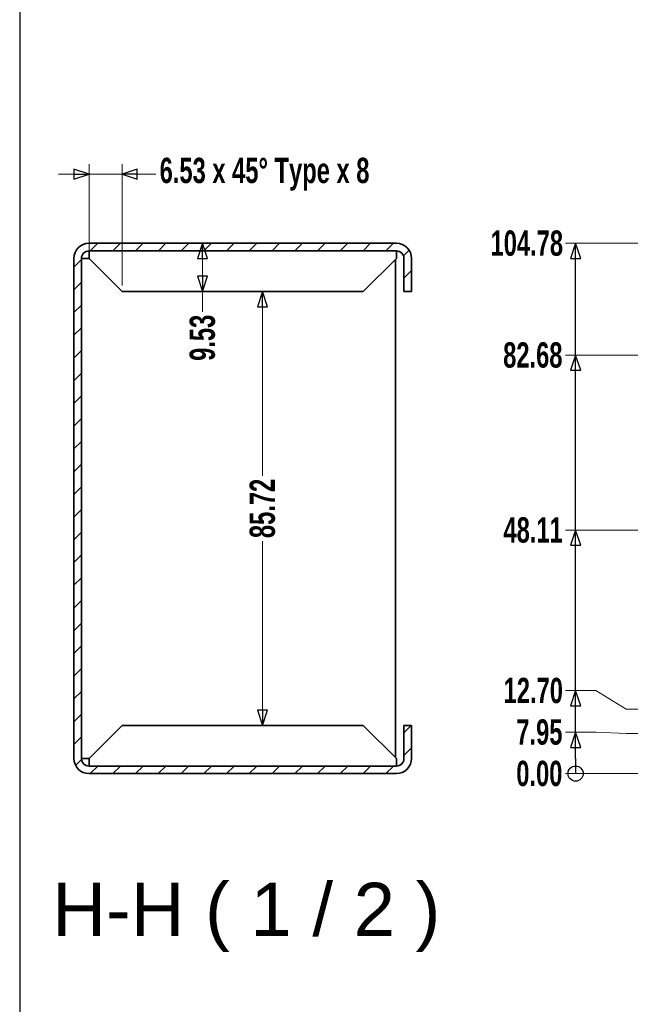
# Model space of a CAD drawing. Header units: millimetres. Extents: x 5 to 414, y 18 to 303.
# Tile 2 of 12: x 6 to 66, y 109 to 206. Entities that reach past the tile are written whole.
import ezdxf
from ezdxf.enums import TextEntityAlignment as Align

# ---------------------------------------------------------------- set-up
doc = ezdxf.new("R2010")
doc.units = ezdxf.units.MM
for name, color, linetype, lineweight in [('Dimensions(May)', 7, 'Continuous', 25), ('Sketch Geometry(May)', 7, 'Continuous', 35), ('Symbols(May)', 7, 'Continuous', 25), ('Visible Edges(May)', 7, 'Continuous', 35)]:
    doc.layers.add(name, color=color, linetype=linetype, lineweight=lineweight)
doc.layers.add('Hatch', color=7, linetype='Continuous', lineweight=9, true_color=0x1e1e47)
doc.styles.add('DEFAULT-MayBigText', font='arial.ttf')
doc.styles.add('DimISO-30 Roman 2.5', font='romab___.ttf', dxfattribs={"width": 0.7})
doc.styles.add('Text Style216', font='romab___.ttf', dxfattribs={"width": 0.8})
doc.styles.add('Text Style221', font='romab___.ttf', dxfattribs={"width": 0.9})
doc.styles.add('TitleVariablesH2_5-May', font='romab___.ttf', dxfattribs={"width": 0.7})
doc.dimstyles.new('ISO-30-May', dxfattribs={"dimtxt": 2.5, "dimasz": 1.5, "dimexe": 1, "dimexo": 0.6, "dimgap": 0.4, "dimtad": 0, "dimtoh": 1, "dimrnd": 1e-08, "dimzin": 0, "dimdsep": 46, "dimtxsty": 'DimISO-30 Roman 2.5', "dimblk": 'Filled-1', "dimcen": 0.09, "dimclrd": 132, "dimclre": 132, "dimclrt": 256, "dimazin": 0, "dimtfac": 1.1, "dimtmove": 0, "dimatfit": 3, "dimfxl": 0, "dimtolj": 1, "dimlwd": 18, "dimlwe": 18, "dimarcsym": 0})

# ---------------------------------------------------------------- blocks, each defined once
blk = doc.blocks.new('Borders A3_408x285')
at = {"layer": 'Sketch Geometry(May)', "color": 5, "linetype": 'Continuous', "lineweight": 25, "true_color": 0x0000ff}
blk.add_line((6, 302.5), (6, 17.5), dxfattribs=at)
at = {"layer": 'Symbols(May)', "color": 232, "true_color": 0xd7006b}
for tag, style, width, p in [('Revision', 'Text Style216', 0.8, (260, 293.75)), ('Date', 'Text Style221', 0.9, (365, 293.75)), ('Adjust_by', 'Text Style216', 0.8, (384.5, 293.75))]:
    blk.add_attdef(tag, text='', height=2.5, dxfattribs=dict(at, style=style, width=width)).set_placement(p, align=Align.MIDDLE_CENTER)
at = {"layer": 'Symbols(May)', "color": 232, "true_color": 0xd7006b, "style": 'TitleVariablesH2_5-May', "width": 0.7}
blk.add_attdef('Revision_Note', text='', height=2.5, dxfattribs=at).set_placement((267, 293.75), align=Align.MIDDLE_LEFT)
blk = doc.blocks.new('*D52')
at = {"layer": 'Defpoints', "color": 0, "linetype": 'Continuous', "transparency": 16777216}
for p in [(59.875, 131.937), (69.38, 131.937), (69.38, 131.937)]:
    blk.add_point(p, dxfattribs=at)
at = {"layer": 'Dimensions(May)', "color": 132, "linetype": 'Continuous', "lineweight": 18, "transparency": 16777216}
blk.add_line((68.78, 131.937), (59.875, 131.937), dxfattribs=at)
at = {"layer": 'Dimensions(May)', "color": 172, "linetype": 'Continuous', "lineweight": 20, "true_color": 0x0000c8, "transparency": 16777216, "insert": (57.296, 131.937), "char_height": 2.5, "attachment_point": 5, "style": 'DimISO-30 Roman 2.5'}
blk.add_mtext('\\A1;0.00', dxfattribs=at)
blk = doc.blocks.new('Filled-1')
at = {"color": 0}
for p, q in [((0, 0), (-1, 0.333)), ((-1, 0.333), (-1, -0.333)), ((-1, 0), (0, 0)), ((-1, -0.333), (0, 0))]:
    blk.add_line(p, q, dxfattribs=at)
at = {"color": 0, "flags": 128}
blk.add_lwpolyline([(-1, -0.333), (0, 0), (-1, 0.333), (-1, -0.333)], dxfattribs=at)
at = {"color": 0}
blk.add_solid([(-1, -0.333), (0, 0), (-1, 0.333), (-1, -0.333)], dxfattribs=at)
blk = doc.blocks.new('*D53')
at = {"layer": 'Defpoints', "color": 0, "linetype": 'Continuous', "transparency": 16777216}
for p in [(59.875, 140.13), (75.73, 138.287), (69.38, 131.937)]:
    blk.add_point(p, dxfattribs=at)
at = {"layer": 'Dimensions(May)', "color": 132, "linetype": 'Continuous', "lineweight": 18, "transparency": 16777216}
for p, q in [((62.875, 140.13), (59.875, 140.13)), ((65.875, 138.287), (62.875, 140.13)), ((75.13, 138.287), (65.875, 138.287))]:
    blk.add_line(p, q, dxfattribs=at)
at = {"layer": 'Dimensions(May)', "color": 172, "linetype": 'Continuous', "lineweight": 20, "true_color": 0x0000c8, "transparency": 16777216, "insert": (56.697, 140.13), "char_height": 2.5, "attachment_point": 5, "style": 'DimISO-30 Roman 2.5'}
blk.add_mtext('\\A1;12.70', dxfattribs=at)
blk = doc.blocks.new('*D54')
at = {"layer": 'Defpoints', "color": 0, "linetype": 'Continuous', "transparency": 16777216}
for p in [(59.875, 173.275), (75.73, 173.275), (69.38, 131.937)]:
    blk.add_point(p, dxfattribs=at)
at = {"layer": 'Dimensions(May)', "color": 132, "linetype": 'Continuous', "lineweight": 18, "transparency": 16777216}
blk.add_line((75.13, 173.275), (59.875, 173.275), dxfattribs=at)
at = {"layer": 'Dimensions(May)', "color": 172, "linetype": 'Continuous', "lineweight": 20, "true_color": 0x0000c8, "transparency": 16777216, "insert": (56.652, 173.275), "char_height": 2.5, "attachment_point": 5, "style": 'DimISO-30 Roman 2.5'}
blk.add_mtext('\\A1;82.68', dxfattribs=at)
blk = doc.blocks.new('*D55')
at = {"layer": 'Defpoints', "color": 0, "linetype": 'Continuous', "transparency": 16777216}
for p in [(59.875, 155.991), (73.982, 155.991), (69.38, 131.937)]:
    blk.add_point(p, dxfattribs=at)
at = {"layer": 'Dimensions(May)', "color": 132, "linetype": 'Continuous', "lineweight": 18, "transparency": 16777216}
blk.add_line((73.382, 155.991), (59.875, 155.991), dxfattribs=at)
at = {"layer": 'Dimensions(May)', "color": 172, "linetype": 'Continuous', "lineweight": 20, "true_color": 0x0000c8, "transparency": 16777216, "insert": (56.682, 155.991), "char_height": 2.5, "attachment_point": 5, "style": 'DimISO-30 Roman 2.5'}
blk.add_mtext('\\A1;48.11', dxfattribs=at)
blk = doc.blocks.new('*D56')
at = {"layer": 'Defpoints', "color": 0, "linetype": 'Continuous', "transparency": 16777216}
for p in [(59.875, 184.324), (71.683, 184.324), (69.38, 131.937)]:
    blk.add_point(p, dxfattribs=at)
at = {"layer": 'Dimensions(May)', "color": 132, "linetype": 'Continuous', "lineweight": 18, "transparency": 16777216}
blk.add_line((71.083, 184.324), (59.875, 184.324), dxfattribs=at)
at = {"layer": 'Dimensions(May)', "color": 172, "linetype": 'Continuous', "lineweight": 20, "true_color": 0x0000c8, "transparency": 16777216, "insert": (56.057, 184.324), "char_height": 2.5, "attachment_point": 5, "style": 'DimISO-30 Roman 2.5'}
blk.add_mtext('\\A1;104.78', dxfattribs=at)
blk = doc.blocks.new('*D57')
at = {"layer": 'Defpoints', "color": 0, "linetype": 'Continuous', "transparency": 16777216}
for p in [(59.875, 136.029), (145.58, 135.912), (69.38, 131.937)]:
    blk.add_point(p, dxfattribs=at)
at = {"layer": 'Dimensions(May)', "color": 132, "linetype": 'Continuous', "lineweight": 18, "transparency": 16777216}
for p, q in [((62.875, 136.029), (59.875, 136.029)), ((65.875, 135.912), (62.875, 136.029)), ((144.98, 135.912), (65.875, 135.912))]:
    blk.add_line(p, q, dxfattribs=at)
at = {"layer": 'Dimensions(May)', "color": 172, "linetype": 'Continuous', "lineweight": 20, "true_color": 0x0000c8, "transparency": 16777216, "insert": (57.3, 136.029), "char_height": 2.5, "attachment_point": 5, "style": 'DimISO-30 Roman 2.5'}
blk.add_mtext('\\A1;7.95', dxfattribs=at)
blk = doc.blocks.new('2dTransSymbol3')
at = {"layer": 'Dimensions(May)'}
for p, q in [((60.875, 184.324), (60.375, 182.824)), ((60.875, 182.824), (60.875, 184.324)), ((61.375, 182.824), (60.875, 184.324)), ((60.375, 182.824), (61.375, 182.824)), ((60.875, 173.275), (60.875, 182.824)), ((60.875, 173.275), (60.375, 171.775)), ((60.875, 171.775), (60.875, 173.275)), ((61.375, 171.775), (60.875, 173.275)), ((60.375, 171.775), (61.375, 171.775)), ((60.875, 155.991), (60.875, 171.775)), ((60.875, 155.991), (60.375, 154.49)), ((60.875, 154.49), (60.875, 155.991)), ((61.375, 154.49), (60.875, 155.991)), ((60.375, 154.49), (61.375, 154.49)), ((60.875, 140.13), (60.875, 154.49)), ((60.875, 140.13), (60.375, 138.63)), ((60.875, 138.63), (60.875, 140.13)), ((61.375, 138.63), (60.875, 140.13)), ((60.375, 138.63), (61.375, 138.63)), ((60.875, 136.029), (60.875, 138.63)), ((60.875, 136.029), (60.375, 134.529)), ((60.875, 134.529), (60.875, 136.029)), ((61.375, 134.529), (60.875, 136.029)), ((60.375, 134.529), (61.375, 134.529)), ((60.875, 133.437), (60.875, 134.529)), ((60.875, 133.437), (60.875, 131.937))]:
    blk.add_line(p, q, dxfattribs=at)
at = {"layer": 'Dimensions(May)', "flags": 128}
for points in [[(61.375, 182.824), (60.875, 184.324), (60.375, 182.824), (61.375, 182.824)], [(61.375, 171.775), (60.875, 173.275), (60.375, 171.775), (61.375, 171.775)], [(61.375, 154.49), (60.875, 155.991), (60.375, 154.49), (61.375, 154.49)], [(61.375, 138.63), (60.875, 140.13), (60.375, 138.63), (61.375, 138.63)], [(61.375, 134.529), (60.875, 136.029), (60.375, 134.529), (61.375, 134.529)]]:
    blk.add_lwpolyline(points, dxfattribs=at)
at = {"layer": 'Dimensions(May)'}
blk.add_circle((60.875, 131.937), 0.75, dxfattribs=at)
for points in [[(61.375, 182.824), (60.875, 184.324), (60.375, 182.824), (61.375, 182.824)], [(61.375, 171.775), (60.875, 173.275), (60.375, 171.775), (61.375, 171.775)], [(61.375, 154.49), (60.875, 155.991), (60.375, 154.49), (61.375, 154.49)], [(61.375, 138.63), (60.875, 140.13), (60.375, 138.63), (61.375, 138.63)], [(61.375, 134.529), (60.875, 136.029), (60.375, 134.529), (61.375, 134.529)]]:
    blk.add_solid(points, dxfattribs=at)
blk = doc.blocks.new('*D192')
at = {"layer": 'Defpoints', "color": 0, "linetype": 'Continuous', "transparency": 16777216}
for p in [(24.039, 184.324), (24.039, 184.324), (24.039, 179.562)]:
    blk.add_point(p, dxfattribs=at)
at = {"layer": 'Dimensions(May)', "color": 132, "linetype": 'Continuous', "lineweight": 18, "transparency": 16777216}
for p, q in [((24.039, 182.824), (24.039, 181.062)), ((24.039, 179.562), (24.039, 177.556))]:
    blk.add_line(p, q, dxfattribs=at)
at = {"layer": 'Dimensions(May)', "color": 132, "linetype": 'Continuous', "lineweight": 18, "transparency": 16777216, "xscale": 1.5, "yscale": 1.5, "zscale": 1.5}
for p, rotation in [((24.039, 184.324), 90), ((24.039, 179.562), 270)]:
    blk.add_blockref('Filled-1', p, dxfattribs=dict(at, rotation=rotation))
at = {"layer": 'Dimensions(May)', "color": 172, "linetype": 'Continuous', "lineweight": 20, "true_color": 0x0000c8, "transparency": 16777216, "insert": (24.039, 174.989), "char_height": 2.5, "attachment_point": 5, "rotation": 90, "style": 'DimISO-30 Roman 2.5'}
blk.add_mtext('\\A1;9.53', dxfattribs=at)
blk = doc.blocks.new('*D193')
at = {"layer": 'Defpoints', "color": 0, "linetype": 'Continuous', "transparency": 16777216}
for p in [(29.962, 179.562), (29.962, 136.699), (29.962, 136.699)]:
    blk.add_point(p, dxfattribs=at)
at = {"layer": 'Dimensions(May)', "color": 132, "linetype": 'Continuous', "lineweight": 18, "transparency": 16777216}
for p, q in [((29.962, 178.062), (29.962, 161.357)), ((29.962, 138.199), (29.962, 154.904))]:
    blk.add_line(p, q, dxfattribs=at)
at = {"layer": 'Dimensions(May)', "color": 132, "linetype": 'Continuous', "lineweight": 18, "transparency": 16777216, "xscale": 1.5, "yscale": 1.5, "zscale": 1.5}
for p, rotation in [((29.962, 179.562), 90), ((29.962, 136.699), 270)]:
    blk.add_blockref('Filled-1', p, dxfattribs=dict(at, rotation=rotation))
at = {"layer": 'Dimensions(May)', "color": 172, "linetype": 'Continuous', "lineweight": 20, "true_color": 0x0000c8, "transparency": 16777216, "insert": (29.962, 158.13), "char_height": 2.5, "attachment_point": 5, "rotation": 90, "style": 'DimISO-30 Roman 2.5'}
blk.add_mtext('\\A1;85.72', dxfattribs=at)
blk = doc.blocks.new('*D194')
at = {"layer": 'Defpoints', "color": 0, "linetype": 'Continuous', "transparency": 16777216}
for p in [(16.106, 191.145), (12.844, 182.824), (16.106, 179.562)]:
    blk.add_point(p, dxfattribs=at)
at = {"layer": 'Dimensions(May)', "color": 132, "linetype": 'Continuous', "lineweight": 18, "transparency": 16777216}
for p, q in [((12.844, 183.424), (12.844, 192.145)), ((16.106, 180.162), (16.106, 192.145)), ((11.344, 191.145), (9.844, 191.145)), ((12.844, 191.145), (16.106, 191.145)), ((17.606, 191.145), (19.44, 191.145))]:
    blk.add_line(p, q, dxfattribs=at)
at = {"layer": 'Dimensions(May)', "color": 132, "linetype": 'Continuous', "lineweight": 18, "transparency": 16777216, "xscale": 1.5, "yscale": 1.5, "zscale": 1.5}
blk.add_blockref('Filled-1', (12.844, 191.145), dxfattribs=at)
at = {"layer": 'Dimensions(May)', "color": 132, "linetype": 'Continuous', "lineweight": 18, "transparency": 16777216, "xscale": 1.5, "yscale": 1.5, "zscale": 1.5, "rotation": 180}
blk.add_blockref('Filled-1', (16.106, 191.145), dxfattribs=at)
at = {"layer": 'Dimensions(May)', "color": 172, "linetype": 'Continuous', "lineweight": 20, "true_color": 0x0000c8, "transparency": 16777216, "insert": (30.168, 191.145), "char_height": 2.5, "attachment_point": 5, "style": 'DimISO-30 Roman 2.5'}
blk.add_mtext('\\A1;{\\fRomantic|b1|i0;\\H2.4873;}6.53{ x 45° Type x 8}', dxfattribs=at)

msp = doc.modelspace()

# ---------------------------------------------------------------- hatches: boundary and pattern name
at = {"layer": 'Hatch'}
h = msp.add_hatch(dxfattribs=at)
h.set_pattern_fill('ANSI31', color=256, scale=12.7, style=0)
h.set_pattern_definition([(45, (0, 0), (-1.122532, 1.122532), [])])
edge = h.paths.add_edge_path()
edge.add_line((44.6811, 133.4367), (44.6811, 136.6992))
edge.add_line((44.6811, 136.6992), (43.9311, 136.6992))
edge.add_line((43.9311, 136.6992), (43.9311, 133.4367))
edge.add_ellipse((43.1811, 133.4367), major_axis=(0.75, 0), ratio=1, start_angle=270, end_angle=360, ccw=False)
edge.add_line((43.1811, 132.6867), (12.8436, 132.6867))
edge.add_ellipse((12.8436, 133.4367), major_axis=(0, -0.75), ratio=1, start_angle=270, end_angle=360, ccw=False)
edge.add_line((12.0936, 133.4367), (12.0936, 182.8242))
edge.add_ellipse((12.8436, 182.8242), major_axis=(-0.75, 0), ratio=1, start_angle=270, end_angle=360, ccw=False)
edge.add_line((12.8436, 183.5742), (43.1811, 183.5742))
edge.add_ellipse((43.1811, 182.8242), major_axis=(0, 0.75), ratio=1, start_angle=270, end_angle=360, ccw=False)
edge.add_line((43.9311, 182.8242), (43.9311, 179.5617))
edge.add_line((43.9311, 179.5617), (44.6811, 179.5617))
edge.add_line((44.6811, 179.5617), (44.6811, 182.8242))
edge.add_ellipse((43.1811, 182.8242), major_axis=(1.5, 0), ratio=1, start_angle=0, end_angle=90)
edge.add_line((43.1811, 184.3242), (12.8436, 184.3242))
edge.add_ellipse((12.8436, 182.8242), major_axis=(0, 1.5), ratio=1, start_angle=0, end_angle=90)
edge.add_line((11.3436, 182.8242), (11.3436, 133.4367))
edge.add_ellipse((12.8436, 133.4367), major_axis=(-1.5, 0), ratio=1, start_angle=0, end_angle=90)
edge.add_line((12.8436, 131.9367), (43.1811, 131.9367))
edge.add_ellipse((43.1811, 133.4367), major_axis=(0, -1.5), ratio=1, start_angle=0, end_angle=90)

# ---------------------------------------------------------------- linework, layer by layer
at = {"layer": 'Visible Edges(May)'}
for p, q in [((43.1811, 184.3242), (12.8436, 184.3242)), ((12.8436, 183.5742), (43.1811, 183.5742)), ((12.8436, 182.8242), (12.8436, 183.5742)), ((43.1811, 182.8242), (43.1811, 183.5742)), ((11.3436, 182.8242), (11.3436, 133.4367)), ((12.0936, 133.4367), (12.0936, 182.8242)), ((12.0936, 182.8242), (12.8436, 182.8242)), ((12.8436, 182.8242), (16.1061, 179.5617)), ((39.9186, 179.5617), (43.1811, 182.8242)), ((43.0936, 182.7367), (43.0936, 133.5242)), ((43.9311, 182.8242), (43.9311, 179.5617)), ((44.6811, 179.5617), (44.6811, 182.8242)), ((39.9186, 179.5617), (16.1061, 179.5617)), ((43.9311, 179.5617), (44.6811, 179.5617)), ((16.1061, 136.6992), (12.8436, 133.4367)), ((16.1061, 136.6992), (39.9186, 136.6992)), ((43.1811, 133.4367), (39.9186, 136.6992)), ((44.6811, 136.6992), (43.9311, 136.6992)), ((43.9311, 136.6992), (43.9311, 133.4367)), ((44.6811, 133.4367), (44.6811, 136.6992)), ((12.8436, 133.4367), (12.0936, 133.4367)), ((12.8436, 132.6867), (12.8436, 133.4367)), ((43.1811, 132.6867), (43.1811, 133.4367)), ((43.1811, 132.6867), (12.8436, 132.6867)), ((12.8436, 131.9367), (43.1811, 131.9367))]:
    msp.add_line(p, q, dxfattribs=at)
for centre, radius, start, end in [((12.8436, 182.8242), 1.5, 90, 180), ((43.1811, 182.8242), 1.5, 0, 90), ((12.8436, 182.8242), 0.75, 90, 180), ((43.1811, 182.8242), 0.75, 0, 90), ((12.8436, 133.4367), 1.5, 180, 270), ((12.8436, 133.4367), 0.75, 180, 270), ((43.1811, 133.4367), 0.75, 270, 0), ((43.1811, 133.4367), 1.5, 270, 0)]:
    msp.add_arc(centre, radius, start, end, dxfattribs=at)

# ---------------------------------------------------------------- block references
msp.add_blockref('Borders A3_408x285', (0, 0))
at = {"layer": 'Dimensions(May)'}
msp.add_blockref('2dTransSymbol3', (0, 0), dxfattribs=at)

# ---------------------------------------------------------------- texts
at = {"layer": 'Symbols(May)', "color": 1, "true_color": 0xff0000, "insert": (9.2255, 114.3216), "char_height": 5.25, "attachment_point": 7, "style": 'DEFAULT-MayBigText'}
msp.add_mtext('H-H ( 1 / 2 )', dxfattribs=at)

# ---------------------------------------------------------------- dimensions: what is measured, and where the dimension line sits
at = {"layer": 'Dimensions(May)', "color": 132, "linetype": 'Continuous', "lineweight": 20, "true_color": 0x00cccc}
dim = msp.add_linear_dim(base=(16.1060518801, 191.1452989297), p1=(12.8435518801, 182.8242023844), p2=(16.1060518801, 179.5617023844), angle=180, text='{\\fRomantic|b1|i0;\\H2.4873;}<>{ x 45° Type x 8}', dimstyle='ISO-30-May', override={"dimtoh": 0, "dimdec": 2, "dimlfac": 2, "dimtp": 0, "dimtm": 0, "dimtdec": 2, "dimtofl": 1, "dimatfit": 1}, dxfattribs=at)
dim.commit()
dim.dimension.update_dxf_attribs({"geometry": '*D194', "text_midpoint": (30.1675676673, 191.1452989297), "dimtype": 160})
for feature_location, offset, origin, picture, middle in [((71.6834944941, 184.3242023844), (-11.8086147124, 0), (69.3804614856, 131.9367023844), '*D56', (56.0571119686, 184.3242023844)), ((75.7305, 173.2752), (-15.8556, 0), (69.3805, 131.9367), '*D54', (56.652, 173.2752)), ((73.9817, 155.9905), (-14.1068, 0), (69.3805, 131.9367), '*D55', (56.6816, 155.9905)), ((75.7305, 138.2867), (-15.8556, 1.8437), (69.3805, 131.9367), '*D53', (56.697, 140.1304)), ((145.5805, 135.9118), (-85.7056, 0.1168), (69.3805, 131.9367), '*D57', (57.2996, 136.0286)), ((69.3804614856, 131.9367023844), (-9.5055817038, 0), (69.3804614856, 131.9367023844), '*D52', (57.2957315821, 131.9367023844))]:
    dim = msp.add_ordinate_dim(feature_location=feature_location, offset=offset, dtype=0, origin=origin, dimstyle='ISO-30-May', override={"dimtad": 0, "dimdec": 2, "dimlfac": 2, "dimtp": 0, "dimtm": 0, "dimtdec": 2}, dxfattribs=at)
    dim.commit()
    dim.dimension.update_dxf_attribs({"geometry": picture, "text_midpoint": middle})
for base, p1, p2, override, picture, middle in [((24.0393019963, 184.3242023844), (24.0393019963, 179.5617023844), (24.0393019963, 184.3242023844), {"dimtoh": 0, "dimdec": 2, "dimlfac": 2, "dimse1": 1, "dimse2": 1, "dimtp": 0, "dimtm": 0, "dimtdec": 2, "dimtofl": 0, "dimatfit": 2}, '*D192', (24.0393019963, 174.989329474)), ((29.9618841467, 136.6992023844), (29.9618841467, 179.5617023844), (29.9618841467, 136.6992023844), {"dimtoh": 0, "dimdec": 2, "dimlfac": 2, "dimse1": 1, "dimse2": 1, "dimtp": 0, "dimtm": 0, "dimtdec": 2, "dimtofl": 0, "dimatfit": 1}, '*D193', (29.9618841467, 158.1304523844))]:
    dim = msp.add_linear_dim(base=base, p1=p1, p2=p2, angle=90, dimstyle='ISO-30-May', override=override, dxfattribs=at)
    dim.commit()
    dim.dimension.update_dxf_attribs({"geometry": picture, "text_midpoint": middle, "dimtype": 160})

doc.saveas('drawing.dxf')
